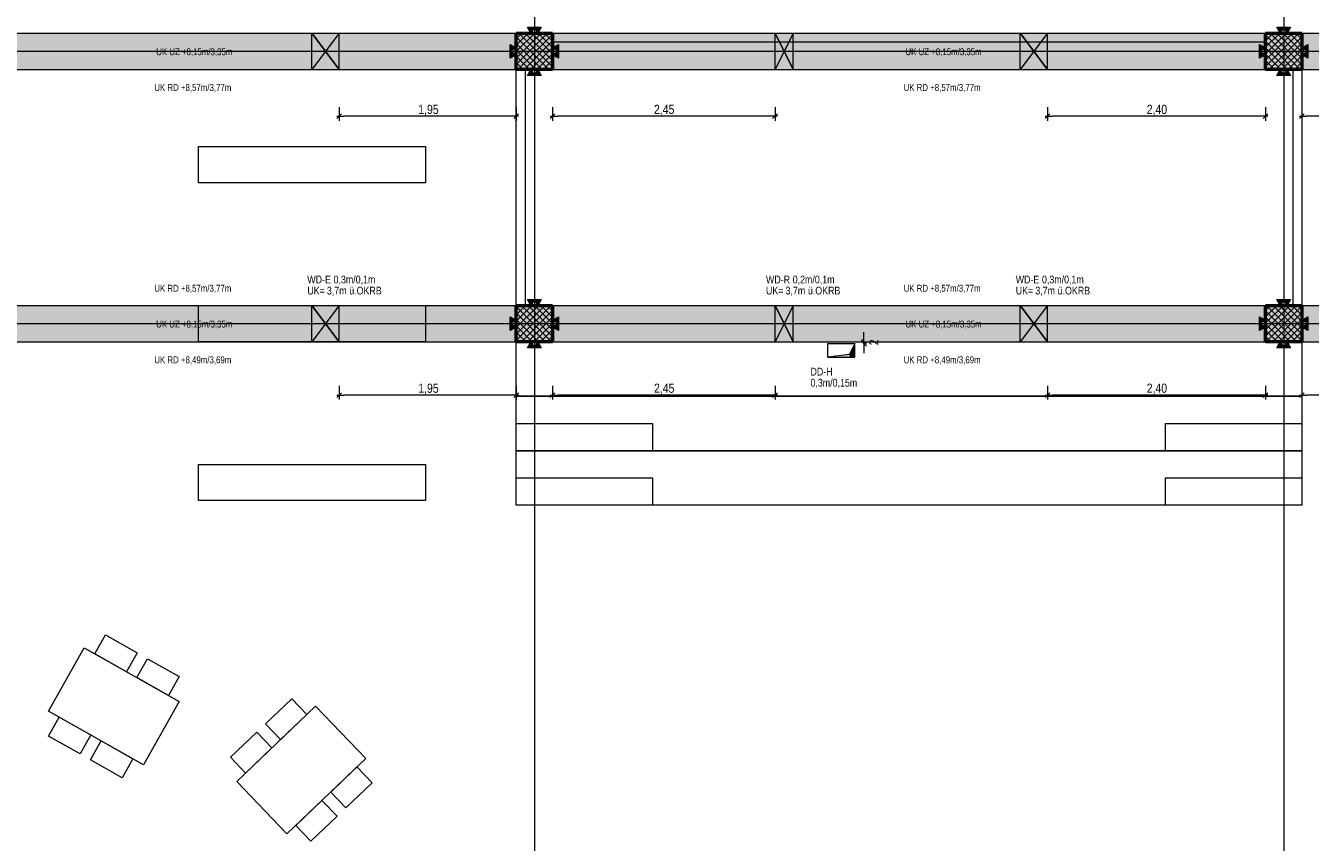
# Model space of a CAD drawing. Extents: x -620 to 300, y 62 to 1107.
# Tile 69 of 109: x -402 to -120, y 427 to 607. Entities that reach past the tile are written whole.
import ezdxf
from ezdxf.lldxf.tags import DXFTag

# ---------------------------------------------------------------- set-up
doc = ezdxf.new("R2010")
doc.units = 0
doc.layers.get('0').update_dxf_attribs({"lineweight": 35})
for name, color, linetype, lineweight, true_color in [('00_Beschriftung UZ', 3, 'Continuous', 13, 0x00ff00), ('30 -33 Aussenwände- 3 Aussenstützen', 7, 'Continuous', 50, 0x0000dd), ('30 -34 Innenwände- 11 Durchbruch', 4, 'Continuous', 9, 0x00ffff), ('30 -35 Decken- 1 Konstruktion-Träger- Stahlbeton', 7, 'grob-A06G9G5Q8I', 13, 0x33aa00), ('30 -35 Decken- 11 Durchbruch', 5, 'Continuous', 15, 0x0000ff), ('60- 61 allgemeine Ausstattung- 1 Möbel', 7, 'Continuous', 9, 0x00cccc), ('70 -72 Beschriftung- 2 Beschriftung Bauteile', 7, 'Continuous', 9, 0x9999ff), ('70 -75 Raumstempel- 1 Raumstempel', 1, 'Continuous', 50, 0xff0000), ('70 -76 Bemaßung- 2 Allgemein', 9, 'Continuous', 5, 0x808080)]:
    doc.layers.add(name, color=color, linetype=linetype, lineweight=lineweight, true_color=true_color)
doc.layers.add('70 -71 Achsen- 1 Gebäudeachsen', color=7, linetype='STRICHPUNKT2-A06G9G5P8I', lineweight=18)
doc.layers.add('iwb_Schraffur_Unterzug', color=7, linetype='Continuous', lineweight=5, true_color=0xffffcc, plot=False)
doc.styles.get("Standard").update_dxf_attribs({"font": 'ARIALN.TTF'})
tags = doc.linetypes.add('grob-A06G9G5Q8I', pattern=[14, 3, -8, 3]).pattern_tags.tags
tags[8:9] = [DXFTag(74, 4), DXFTag(75, 0), DXFTag(340, '0'), DXFTag(46, 0.0), DXFTag(50, 0.0), DXFTag(44, 0.0), DXFTag(45, 0.0)]
tags[6:7] = [DXFTag(74, 4), DXFTag(75, 0), DXFTag(340, '0'), DXFTag(46, 0.0), DXFTag(50, 0.0), DXFTag(44, 0.0), DXFTag(45, 0.0)]
tags[4:5] = [DXFTag(74, 4), DXFTag(75, 0), DXFTag(340, '0'), DXFTag(46, 0.0), DXFTag(50, 0.0), DXFTag(44, 0.0), DXFTag(45, 0.0)]
tags = doc.linetypes.add('STRICHPUNKT2-A06G9G5P8I', pattern=[12.7, 6.35, -3.175, 0, -3.175]).pattern_tags.tags
tags[10:11] = [DXFTag(74, 4), DXFTag(75, 0), DXFTag(340, '0'), DXFTag(46, 0.0), DXFTag(50, 0.0), DXFTag(44, 0.0), DXFTag(45, 0.0)]
tags[8:9] = [DXFTag(74, 4), DXFTag(75, 0), DXFTag(340, '0'), DXFTag(46, 0.0), DXFTag(50, 0.0), DXFTag(44, 0.0), DXFTag(45, 0.0)]
tags[6:7] = [DXFTag(74, 4), DXFTag(75, 0), DXFTag(340, '0'), DXFTag(46, 0.0), DXFTag(50, 0.0), DXFTag(44, 0.0), DXFTag(45, 0.0)]
tags[4:5] = [DXFTag(74, 4), DXFTag(75, 0), DXFTag(340, '0'), DXFTag(46, 0.0), DXFTag(50, 0.0), DXFTag(44, 0.0), DXFTag(45, 0.0)]

# ---------------------------------------------------------------- blocks, each defined once
blk = doc.blocks.new('Referenz-A06G9G5R8I')
at = {"layer": '30 -33 Aussenwände- 3 Aussenstützen', "color": 0, "lineweight": 9}
for p, q in [((-294.48, 603.69), (-293.23, 604.93)), ((-294.48, 602.27), (-291.82, 604.93)), ((-294.48, 600.86), (-290.41, 604.93)), ((-294.48, 599.44), (-288.99, 604.93)), ((-294.48, 598.03), (-287.58, 604.93)), ((-294.48, 604.1), (-287.31, 596.93)), ((-294.48, 602.68), (-288.73, 596.93)), ((-294.16, 596.93), (-286.48, 604.62)), ((-293.9, 604.93), (-286.48, 597.51)), ((-292.75, 596.93), (-286.48, 603.2)), ((-292.48, 604.93), (-286.48, 598.93)), ((-291.07, 604.93), (-286.48, 600.34)), ((-289.65, 604.93), (-286.48, 601.75)), ((-288.24, 604.93), (-286.48, 603.17)), ((-286.83, 604.93), (-286.48, 604.58)), ((-129.48, 604.64), (-129.18, 604.93)), ((-129.48, 603.22), (-127.77, 604.93)), ((-129.48, 601.81), (-126.36, 604.93)), ((-129.48, 600.4), (-124.94, 604.93)), ((-129.48, 598.98), (-123.53, 604.93)), ((-129.48, 597.57), (-122.11, 604.93)), ((-129.48, 604.56), (-121.85, 596.93)), ((-129.48, 603.15), (-123.26, 596.93)), ((-128.7, 596.93), (-121.48, 604.15)), ((-128.43, 604.93), (-121.48, 597.97)), ((-127.29, 596.93), (-121.48, 602.74)), ((-127.02, 604.93), (-121.48, 599.39)), ((-125.61, 604.93), (-121.48, 600.8)), ((-124.19, 604.93), (-121.48, 602.22)), ((-122.78, 604.93), (-121.48, 603.63)), ((-294.48, 601.27), (-290.14, 596.93)), ((-294.48, 599.86), (-291.55, 596.93)), ((-291.48, 600.93), (-289.48, 600.93)), ((-291.33, 596.93), (-286.48, 601.79)), ((-290.48, 601.93), (-290.48, 599.93)), ((-289.92, 596.93), (-286.48, 600.37)), ((-129.48, 601.73), (-124.68, 596.93)), ((-129.48, 600.32), (-126.09, 596.93)), ((-126.48, 600.93), (-124.48, 600.93)), ((-125.87, 596.93), (-121.48, 601.32)), ((-125.48, 601.93), (-125.48, 599.93)), ((-124.46, 596.93), (-121.48, 599.91)), ((-294.48, 598.44), (-292.97, 596.93)), ((-294.48, 597.03), (-294.38, 596.93)), ((-288.51, 596.93), (-286.48, 598.96)), ((-287.09, 596.93), (-286.48, 597.54)), ((-129.48, 598.9), (-127.51, 596.93)), ((-129.48, 597.49), (-128.92, 596.93)), ((-123.04, 596.93), (-121.48, 598.5)), ((-121.63, 596.93), (-121.48, 597.08)), ((-294.48, 544.29), (-293.84, 544.93)), ((-294.48, 542.88), (-292.42, 544.93)), ((-294.48, 541.46), (-291.01, 544.93)), ((-294.48, 540.05), (-289.59, 544.93)), ((-294.48, 538.63), (-288.18, 544.93)), ((-294.48, 537.22), (-286.77, 544.93)), ((-294.48, 544.7), (-286.71, 536.93)), ((-294.48, 543.29), (-288.12, 536.93)), ((-293.35, 536.93), (-286.48, 543.8)), ((-293.29, 544.93), (-286.48, 538.12)), ((-291.88, 544.93), (-286.48, 539.53)), ((-290.47, 544.93), (-286.48, 540.94)), ((-289.05, 544.93), (-286.48, 542.36)), ((-287.64, 544.93), (-286.48, 543.77)), ((-129.48, 543.83), (-128.37, 544.93)), ((-129.48, 542.41), (-126.96, 544.93)), ((-129.48, 541), (-125.55, 544.93)), ((-129.48, 539.58), (-124.13, 544.93)), ((-129.48, 538.17), (-122.72, 544.93)), ((-129.48, 543.75), (-122.66, 536.93)), ((-129.3, 536.93), (-121.48, 544.76)), ((-129.25, 544.93), (-121.48, 537.16)), ((-127.89, 536.93), (-121.48, 543.34)), ((-127.83, 544.93), (-121.48, 538.58)), ((-126.42, 544.93), (-121.48, 539.99)), ((-125, 544.93), (-121.48, 541.41)), ((-123.59, 544.93), (-121.48, 542.82)), ((-122.17, 544.93), (-121.48, 544.23)), ((-294.48, 541.87), (-289.54, 536.93)), ((-294.48, 540.46), (-290.95, 536.93)), ((-291.94, 536.93), (-286.48, 542.39)), ((-291.48, 540.93), (-289.48, 540.93)), ((-290.52, 536.93), (-286.48, 540.98)), ((-290.48, 541.93), (-290.48, 539.93)), ((-129.48, 542.34), (-124.07, 536.93)), ((-129.48, 540.92), (-125.49, 536.93)), ((-126.48, 540.93), (-124.48, 540.93)), ((-126.47, 536.93), (-121.48, 541.93)), ((-125.48, 541.93), (-125.48, 539.93)), ((-125.06, 536.93), (-121.48, 540.51)), ((-294.48, 539.04), (-292.37, 536.93)), ((-294.48, 537.63), (-293.78, 536.93)), ((-289.11, 536.93), (-286.48, 539.56)), ((-287.69, 536.93), (-286.48, 538.15)), ((-129.48, 539.51), (-126.9, 536.93)), ((-129.48, 538.09), (-128.32, 536.93)), ((-123.65, 536.93), (-121.48, 539.1)), ((-122.23, 536.93), (-121.48, 537.68))]:
    blk.add_line(p, q, dxfattribs=at)
at = {"layer": '30 -33 Aussenwände- 3 Aussenstützen', "color": 0, "linetype": 'Continuous', "lineweight": -2, "ltscale": 0.25}
for p, q in [((-286.48, 604.93), (-294.48, 604.93)), ((-294.48, 604.93), (-294.48, 596.93)), ((-286.48, 596.93), (-286.48, 604.93)), ((-121.48, 604.93), (-129.48, 604.93)), ((-129.48, 604.93), (-129.48, 596.93)), ((-121.48, 596.93), (-121.48, 604.93)), ((-294.48, 596.93), (-286.48, 596.93)), ((-129.48, 596.93), (-121.48, 596.93)), ((-286.48, 544.93), (-294.48, 544.93)), ((-294.48, 544.93), (-294.48, 536.93)), ((-286.48, 536.93), (-286.48, 544.93)), ((-121.48, 544.93), (-129.48, 544.93)), ((-129.48, 544.93), (-129.48, 536.93)), ((-121.48, 536.93), (-121.48, 544.93)), ((-294.48, 536.93), (-286.48, 536.93)), ((-129.48, 536.93), (-121.48, 536.93))]:
    blk.add_line(p, q, dxfattribs=at)
at = {"layer": '30 -34 Innenwände- 11 Durchbruch', "color": 0, "linetype": 'Continuous', "ltscale": 0.13}
for p, q in [((-339.48, 604.93), (-333.48, 604.93)), ((-333.48, 604.93), (-339.48, 596.93)), ((-333.48, 596.93), (-339.48, 604.93)), ((-339.48, 596.93), (-339.48, 604.93)), ((-339.48, 604.93), (-333.48, 596.93)), ((-333.48, 604.93), (-339.48, 596.93)), ((-333.48, 596.93), (-333.48, 604.93)), ((-237.48, 596.93), (-237.48, 604.93)), ((-237.48, 604.93), (-233.48, 596.93)), ((-233.48, 604.93), (-237.48, 596.93)), ((-237.48, 604.93), (-233.48, 604.93)), ((-233.48, 604.93), (-237.48, 596.93)), ((-233.48, 596.93), (-237.48, 604.93)), ((-233.48, 596.93), (-233.48, 604.93)), ((-183.48, 604.93), (-177.48, 604.93)), ((-177.48, 604.93), (-183.48, 596.93)), ((-177.48, 596.93), (-183.48, 604.93)), ((-183.48, 596.93), (-183.48, 604.93)), ((-183.48, 604.93), (-177.48, 596.93)), ((-177.48, 604.93), (-183.48, 596.93)), ((-177.48, 596.93), (-177.48, 604.93)), ((-339.48, 596.93), (-333.48, 596.93)), ((-237.48, 596.93), (-233.48, 596.93)), ((-183.48, 596.93), (-177.48, 596.93)), ((-339.48, 544.93), (-333.48, 544.93)), ((-333.48, 544.93), (-339.48, 536.93)), ((-333.48, 536.93), (-339.48, 544.93)), ((-339.48, 536.93), (-339.48, 544.93)), ((-339.48, 544.93), (-333.48, 536.93)), ((-333.48, 544.93), (-339.48, 536.93)), ((-333.48, 536.93), (-333.48, 544.93)), ((-237.48, 536.93), (-237.48, 544.93)), ((-237.48, 544.93), (-233.48, 536.93)), ((-233.48, 544.93), (-237.48, 536.93)), ((-237.48, 544.93), (-233.48, 544.93)), ((-233.48, 544.93), (-237.48, 536.93)), ((-233.48, 536.93), (-237.48, 544.93)), ((-233.48, 536.93), (-233.48, 544.93)), ((-183.48, 536.93), (-183.48, 544.93)), ((-183.48, 544.93), (-177.48, 536.93)), ((-177.48, 544.93), (-183.48, 536.93)), ((-183.48, 544.93), (-177.48, 544.93)), ((-177.48, 544.93), (-183.48, 536.93)), ((-177.48, 536.93), (-183.48, 544.93)), ((-177.48, 536.93), (-177.48, 544.93)), ((-339.48, 536.93), (-333.48, 536.93)), ((-237.48, 536.93), (-233.48, 536.93)), ((-183.48, 536.93), (-177.48, 536.93))]:
    blk.add_line(p, q, dxfattribs=at)
at = {"layer": '30 -34 Innenwände- 11 Durchbruch', "color": 0, "lineweight": 0}
for points in [[(-339.48, 596.93), (-339.48, 604.93), (-336.48, 600.93)], [(-333.48, 596.93), (-336.48, 600.93), (-333.48, 604.93)], [(-237.48, 596.93), (-237.48, 604.93), (-235.48, 600.93)], [(-233.48, 596.93), (-235.48, 600.93), (-233.48, 604.93)], [(-183.48, 596.93), (-183.48, 604.93), (-180.48, 600.93)], [(-177.48, 596.93), (-180.48, 600.93), (-177.48, 604.93)], [(-339.48, 536.93), (-339.48, 544.93), (-336.48, 540.93)], [(-333.48, 536.93), (-336.48, 540.93), (-333.48, 544.93)], [(-237.48, 536.93), (-237.48, 544.93), (-235.48, 540.93)], [(-233.48, 536.93), (-235.48, 540.93), (-233.48, 544.93)], [(-183.48, 536.93), (-183.48, 544.93), (-180.48, 540.93)], [(-177.48, 536.93), (-180.48, 540.93), (-177.48, 544.93)]]:
    blk.add_solid(points, dxfattribs=at)
at = {"layer": '30 -35 Decken- 1 Konstruktion-Träger- Stahlbeton', "color": 0, "linetype": 'STRICHPUNKT2-A06G9G5P8I', "ltscale": 0.13}
for p, q in [((-457.48, 604.93), (29.52, 604.93)), ((-457.48, 596.93), (29.52, 596.93))]:
    blk.add_line(p, q, dxfattribs=at)
at = {"layer": '30 -35 Decken- 1 Konstruktion-Träger- Stahlbeton', "color": 0}
for p, q in [((-451.48, 544.93), (35.52, 544.93)), ((-451.48, 536.93), (35.52, 536.93))]:
    blk.add_line(p, q, dxfattribs=at)
at = {"layer": '30 -35 Decken- 11 Durchbruch', "color": 0, "linetype": 'Continuous', "ltscale": 0.15}
for p, q in [((-225.88, 533.53), (-225.88, 536.53)), ((-225.88, 536.53), (-219.88, 536.53)), ((-219.88, 536.53), (-221.08, 534.13)), ((-219.88, 536.53), (-221.08, 534.13)), ((-219.88, 533.53), (-219.88, 536.53)), ((-221.08, 534.13), (-225.88, 533.53)), ((-221.08, 534.13), (-225.88, 533.53)), ((-225.88, 533.53), (-219.88, 533.53))]:
    blk.add_line(p, q, dxfattribs=at)
at = {"layer": '30 -35 Decken- 11 Durchbruch', "color": 0, "lineweight": 0}
for points in [[(-219.88, 533.53), (-221.08, 534.13), (-219.88, 536.53)], [(-221.08, 533.53), (-225.88, 533.53), (-221.08, 534.13)], [(-221.08, 533.53), (-221.08, 534.13), (-219.88, 533.53)]]:
    blk.add_solid(points, dxfattribs=at)
at = {"layer": '60- 61 allgemeine Ausstattung- 1 Möbel', "color": 0, "linetype": 'Continuous', "ltscale": 0.13}
for p, q in [((-286.48, 596.93), (-286.48, 604.93)), ((-286.48, 604.93), (-129.48, 604.93)), ((-129.48, 602.93), (-286.48, 602.93)), ((-129.48, 604.93), (-129.48, 596.93)), ((-294.48, 544.93), (-294.48, 596.93)), ((-294.48, 596.93), (-286.48, 596.93)), ((-292.48, 596.93), (-292.48, 544.93)), ((-129.48, 596.93), (-121.48, 596.93)), ((-123.48, 596.93), (-123.48, 544.93)), ((-121.48, 596.93), (-121.48, 544.93)), ((-364.48, 579.93), (-314.48, 579.93)), ((-364.48, 571.93), (-364.48, 579.93)), ((-314.48, 579.93), (-314.48, 571.93)), ((-314.48, 571.93), (-364.48, 571.93)), ((-364.48, 544.93), (-314.48, 544.93)), ((-364.48, 536.93), (-364.48, 544.93)), ((-314.48, 544.93), (-314.48, 536.93)), ((-286.48, 544.93), (-294.48, 544.93)), ((-286.48, 536.93), (-286.48, 544.93)), ((-121.48, 544.93), (-129.48, 544.93)), ((-129.48, 544.93), (-129.48, 536.93)), ((-314.48, 536.93), (-364.48, 536.93)), ((-294.48, 524.93), (-294.48, 536.93)), ((-294.48, 536.93), (-286.48, 536.93)), ((-129.48, 536.93), (-121.48, 536.93)), ((-121.48, 536.93), (-121.48, 524.93)), ((-294.48, 512.93), (-294.48, 524.93)), ((-294.48, 524.93), (-121.48, 524.93)), ((-121.48, 524.93), (-294.48, 524.93)), ((-121.48, 524.93), (-121.48, 512.93)), ((-294.48, 512.93), (-294.48, 518.93)), ((-294.48, 518.93), (-264.48, 518.93)), ((-264.48, 518.93), (-264.48, 512.93)), ((-151.48, 512.93), (-151.48, 518.93)), ((-151.48, 518.93), (-121.48, 518.93)), ((-121.48, 518.93), (-121.48, 512.93)), ((-294.48, 500.93), (-294.48, 512.93)), ((-294.48, 512.93), (-121.48, 512.93)), ((-121.48, 512.93), (-294.48, 512.93)), ((-264.48, 512.93), (-294.48, 512.93)), ((-121.48, 512.93), (-151.48, 512.93)), ((-121.48, 512.93), (-121.48, 500.93)), ((-364.48, 509.93), (-314.48, 509.93)), ((-364.48, 501.93), (-364.48, 509.93)), ((-314.48, 509.93), (-314.48, 501.93)), ((-294.48, 500.93), (-294.48, 506.93)), ((-294.48, 506.93), (-264.48, 506.93)), ((-264.48, 506.93), (-264.48, 500.93)), ((-151.48, 500.93), (-151.48, 506.93)), ((-151.48, 506.93), (-121.48, 506.93)), ((-121.48, 506.93), (-121.48, 500.93)), ((-314.48, 501.93), (-364.48, 501.93)), ((-121.48, 500.93), (-294.48, 500.93)), ((-264.48, 500.93), (-294.48, 500.93)), ((-121.48, 500.93), (-151.48, 500.93)), ((-387.29, 468.17), (-384.94, 472.35)), ((-384.94, 472.35), (-377.97, 468.42)), ((-397.47, 455.53), (-389.62, 469.47)), ((-389.62, 469.47), (-368.7, 457.7)), ((-380.32, 464.24), (-387.29, 468.17)), ((-377.97, 468.42), (-380.32, 464.24)), ((-378, 462.93), (-375.64, 467.11)), ((-375.64, 467.11), (-368.67, 463.19)), ((-371.03, 459.01), (-378, 462.93)), ((-368.67, 463.19), (-371.03, 459.01)), ((-349.7, 452.76), (-343.92, 458.29)), ((-343.92, 458.29), (-340.61, 454.82)), ((-376.55, 443.76), (-397.47, 455.53)), ((-368.7, 457.7), (-376.55, 443.76)), ((-356.02, 440.07), (-338.68, 456.66)), ((-338.68, 456.66), (-327.62, 445.1)), ((-397.5, 450.04), (-395.14, 454.22)), ((-395.14, 454.22), (-388.17, 450.3)), ((-346.39, 449.29), (-349.7, 452.76)), ((-340.61, 454.82), (-346.39, 449.29)), ((-390.53, 446.12), (-397.5, 450.04)), ((-388.17, 450.3), (-390.53, 446.12)), ((-357.41, 445.38), (-351.63, 450.91)), ((-351.63, 450.91), (-348.31, 447.44)), ((-388.2, 444.81), (-385.85, 448.99)), ((-385.85, 448.99), (-378.88, 445.07)), ((-348.31, 447.44), (-354.09, 441.92)), ((-381.23, 440.88), (-388.2, 444.81)), ((-378.88, 445.07), (-381.23, 440.88)), ((-354.09, 441.92), (-357.41, 445.38)), ((-327.62, 445.1), (-344.96, 428.51)), ((-335.33, 437.73), (-329.55, 443.26)), ((-329.55, 443.26), (-326.23, 439.79)), ((-344.96, 428.51), (-356.02, 440.07)), ((-326.23, 439.79), (-332.01, 434.26)), ((-343.04, 430.35), (-337.25, 435.88)), ((-337.25, 435.88), (-333.94, 432.41)), ((-332.01, 434.26), (-335.33, 437.73)), ((-339.72, 426.88), (-343.04, 430.35)), ((-333.94, 432.41), (-339.72, 426.88))]:
    blk.add_line(p, q, dxfattribs=at)
at = {"layer": '70 -71 Achsen- 1 Gebäudeachsen', "color": 0, "linetype": 'STRICHPUNKT2-A06G9G5P8I', "ltscale": 0.18}
for p, q in [((-290.48, 1075.87), (-290.48, 76.43)), ((-125.48, 1075.87), (-125.48, 76.43)), ((-538.53, 600.93), (76.47, 600.93)), ((-538.53, 540.93), (76.47, 540.93))]:
    blk.add_line(p, q, dxfattribs=at)
at = {"layer": '70 -72 Beschriftung- 2 Beschriftung Bauteile', "color": 0}
for p, q in [((-291.23, 604.93), (-291.98, 606.23)), ((-291.98, 606.23), (-290.48, 606.23)), ((-290.48, 606.23), (-291.23, 604.93)), ((-289.73, 604.93), (-290.48, 606.23)), ((-290.48, 606.23), (-288.98, 606.23)), ((-288.98, 606.23), (-289.73, 604.93)), ((-126.23, 604.93), (-126.98, 606.23)), ((-126.98, 606.23), (-125.48, 606.23)), ((-125.48, 606.23), (-126.23, 604.93)), ((-124.73, 604.93), (-125.48, 606.23)), ((-125.48, 606.23), (-123.98, 606.23)), ((-123.98, 606.23), (-124.73, 604.93)), ((-295.78, 602.43), (-294.48, 601.68)), ((-295.78, 600.93), (-295.78, 602.43)), ((-294.48, 601.68), (-295.78, 600.93)), ((-295.78, 600.93), (-294.48, 600.18)), ((-295.78, 599.43), (-295.78, 600.93)), ((-294.48, 600.18), (-295.78, 599.43)), ((-286.48, 601.68), (-285.18, 602.43)), ((-285.18, 600.93), (-286.48, 601.68)), ((-286.48, 600.18), (-285.18, 600.93)), ((-285.18, 599.43), (-286.48, 600.18)), ((-285.18, 602.43), (-285.18, 600.93)), ((-285.18, 600.93), (-285.18, 599.43)), ((-130.78, 602.43), (-129.48, 601.68)), ((-130.78, 600.93), (-130.78, 602.43)), ((-129.48, 601.68), (-130.78, 600.93)), ((-130.78, 600.93), (-129.48, 600.18)), ((-130.78, 599.43), (-130.78, 600.93)), ((-129.48, 600.18), (-130.78, 599.43)), ((-121.48, 601.68), (-120.18, 602.43)), ((-120.18, 600.93), (-121.48, 601.68)), ((-121.48, 600.18), (-120.18, 600.93)), ((-120.18, 599.43), (-121.48, 600.18)), ((-120.18, 602.43), (-120.18, 600.93)), ((-120.18, 600.93), (-120.18, 599.43)), ((-291.98, 595.63), (-291.23, 596.93)), ((-291.23, 596.93), (-290.48, 595.63)), ((-290.48, 595.63), (-289.73, 596.93)), ((-289.73, 596.93), (-288.98, 595.63)), ((-126.98, 595.63), (-126.23, 596.93)), ((-126.23, 596.93), (-125.48, 595.63)), ((-125.48, 595.63), (-124.73, 596.93)), ((-124.73, 596.93), (-123.98, 595.63)), ((-290.48, 595.63), (-291.98, 595.63)), ((-288.98, 595.63), (-290.48, 595.63)), ((-125.48, 595.63), (-126.98, 595.63)), ((-123.98, 595.63), (-125.48, 595.63)), ((-291.23, 544.93), (-291.98, 546.23)), ((-291.98, 546.23), (-290.48, 546.23)), ((-290.48, 546.23), (-291.23, 544.93)), ((-289.73, 544.93), (-290.48, 546.23)), ((-290.48, 546.23), (-288.98, 546.23)), ((-288.98, 546.23), (-289.73, 544.93)), ((-126.23, 544.93), (-126.98, 546.23)), ((-126.98, 546.23), (-125.48, 546.23)), ((-125.48, 546.23), (-126.23, 544.93)), ((-124.73, 544.93), (-125.48, 546.23)), ((-125.48, 546.23), (-123.98, 546.23)), ((-123.98, 546.23), (-124.73, 544.93)), ((-295.78, 542.43), (-294.48, 541.68)), ((-295.78, 540.93), (-295.78, 542.43)), ((-294.48, 541.68), (-295.78, 540.93)), ((-295.78, 540.93), (-294.48, 540.18)), ((-295.78, 539.43), (-295.78, 540.93)), ((-286.48, 541.68), (-285.18, 542.43)), ((-285.18, 540.93), (-286.48, 541.68)), ((-286.48, 540.18), (-285.18, 540.93)), ((-285.18, 542.43), (-285.18, 540.93)), ((-285.18, 540.93), (-285.18, 539.43)), ((-130.78, 542.43), (-129.48, 541.68)), ((-130.78, 540.93), (-130.78, 542.43)), ((-129.48, 541.68), (-130.78, 540.93)), ((-130.78, 540.93), (-129.48, 540.18)), ((-130.78, 539.43), (-130.78, 540.93)), ((-121.48, 541.68), (-120.18, 542.43)), ((-120.18, 540.93), (-121.48, 541.68)), ((-121.48, 540.18), (-120.18, 540.93)), ((-120.18, 542.43), (-120.18, 540.93)), ((-120.18, 540.93), (-120.18, 539.43)), ((-294.48, 540.18), (-295.78, 539.43)), ((-285.18, 539.43), (-286.48, 540.18)), ((-129.48, 540.18), (-130.78, 539.43)), ((-120.18, 539.43), (-121.48, 540.18)), ((-291.98, 535.63), (-291.23, 536.93)), ((-290.48, 535.63), (-291.98, 535.63)), ((-291.23, 536.93), (-290.48, 535.63)), ((-290.48, 535.63), (-289.73, 536.93)), ((-288.98, 535.63), (-290.48, 535.63)), ((-289.73, 536.93), (-288.98, 535.63)), ((-126.98, 535.63), (-126.23, 536.93)), ((-125.48, 535.63), (-126.98, 535.63)), ((-126.23, 536.93), (-125.48, 535.63)), ((-125.48, 535.63), (-124.73, 536.93)), ((-123.98, 535.63), (-125.48, 535.63)), ((-124.73, 536.93), (-123.98, 535.63))]:
    blk.add_line(p, q, dxfattribs=at)
at = {"layer": '70 -72 Beschriftung- 2 Beschriftung Bauteile', "color": 0, "lineweight": 0}
for points in [[(-291.23, 604.93), (-291.98, 606.23), (-291.23, 606.23)], [(-291.23, 604.93), (-291.23, 606.23), (-290.48, 606.23)], [(-289.73, 604.93), (-290.48, 606.23), (-289.73, 606.23)], [(-289.73, 604.93), (-289.73, 606.23), (-288.98, 606.23)], [(-126.23, 604.93), (-126.98, 606.23), (-126.23, 606.23)], [(-126.23, 604.93), (-126.23, 606.23), (-125.48, 606.23)], [(-124.73, 604.93), (-125.48, 606.23), (-124.73, 606.23)], [(-124.73, 604.93), (-124.73, 606.23), (-123.98, 606.23)], [(-295.78, 600.93), (-295.78, 602.43), (-294.48, 601.68)], [(-295.78, 599.43), (-295.78, 600.93), (-294.48, 600.18)], [(-285.18, 600.93), (-286.48, 601.68), (-285.18, 602.43)], [(-285.18, 599.43), (-286.48, 600.18), (-285.18, 600.93)], [(-130.78, 600.93), (-130.78, 602.43), (-129.48, 601.68)], [(-130.78, 599.43), (-130.78, 600.93), (-129.48, 600.18)], [(-120.18, 600.93), (-121.48, 601.68), (-120.18, 602.43)], [(-120.18, 599.43), (-121.48, 600.18), (-120.18, 600.93)], [(-291.23, 595.63), (-291.98, 595.63), (-291.23, 596.93)], [(-291.23, 595.63), (-291.23, 596.93), (-290.48, 595.63)], [(-289.73, 595.63), (-290.48, 595.63), (-289.73, 596.93)], [(-289.73, 595.63), (-289.73, 596.93), (-288.98, 595.63)], [(-126.23, 595.63), (-126.98, 595.63), (-126.23, 596.93)], [(-126.23, 595.63), (-126.23, 596.93), (-125.48, 595.63)], [(-124.73, 595.63), (-125.48, 595.63), (-124.73, 596.93)], [(-124.73, 595.63), (-124.73, 596.93), (-123.98, 595.63)], [(-291.23, 544.93), (-291.98, 546.23), (-291.23, 546.23)], [(-291.23, 544.93), (-291.23, 546.23), (-290.48, 546.23)], [(-289.73, 544.93), (-290.48, 546.23), (-289.73, 546.23)], [(-289.73, 544.93), (-289.73, 546.23), (-288.98, 546.23)], [(-126.23, 544.93), (-126.98, 546.23), (-126.23, 546.23)], [(-126.23, 544.93), (-126.23, 546.23), (-125.48, 546.23)], [(-124.73, 544.93), (-125.48, 546.23), (-124.73, 546.23)], [(-124.73, 544.93), (-124.73, 546.23), (-123.98, 546.23)], [(-295.78, 540.93), (-295.78, 542.43), (-294.48, 541.68)], [(-295.78, 539.43), (-295.78, 540.93), (-294.48, 540.18)], [(-285.18, 540.93), (-286.48, 541.68), (-285.18, 542.43)], [(-285.18, 539.43), (-286.48, 540.18), (-285.18, 540.93)], [(-130.78, 540.93), (-130.78, 542.43), (-129.48, 541.68)], [(-130.78, 539.43), (-130.78, 540.93), (-129.48, 540.18)], [(-120.18, 540.93), (-121.48, 541.68), (-120.18, 542.43)], [(-120.18, 539.43), (-121.48, 540.18), (-120.18, 540.93)], [(-291.23, 535.63), (-291.98, 535.63), (-291.23, 536.93)], [(-291.23, 535.63), (-291.23, 536.93), (-290.48, 535.63)], [(-289.73, 535.63), (-290.48, 535.63), (-289.73, 536.93)], [(-289.73, 535.63), (-289.73, 536.93), (-288.98, 535.63)], [(-126.23, 535.63), (-126.98, 535.63), (-126.23, 536.93)], [(-126.23, 535.63), (-126.23, 536.93), (-125.48, 535.63)], [(-124.73, 535.63), (-125.48, 535.63), (-124.73, 536.93)], [(-124.73, 535.63), (-124.73, 536.93), (-123.98, 535.63)]]:
    blk.add_solid(points, dxfattribs=at)
at = {"layer": '70 -75 Raumstempel- 1 Raumstempel', "color": 0, "linetype": 'Continuous', "ltscale": 0.5}
for p, q in [((-294.48, 596.93), (-294.48, 604.93)), ((-294.48, 604.93), (-286.48, 604.93)), ((-286.48, 604.93), (-286.48, 596.93)), ((-129.48, 604.93), (-121.48, 604.93)), ((-129.48, 596.93), (-129.48, 604.93)), ((-121.48, 604.93), (-121.48, 596.93)), ((-286.48, 596.93), (-294.48, 596.93)), ((-121.48, 596.93), (-129.48, 596.93)), ((-294.48, 544.93), (-286.48, 544.93)), ((-294.48, 536.93), (-294.48, 544.93)), ((-286.48, 544.93), (-286.48, 536.93)), ((-129.48, 536.93), (-129.48, 544.93)), ((-129.48, 544.93), (-121.48, 544.93)), ((-121.48, 544.93), (-121.48, 536.93)), ((-286.48, 536.93), (-294.48, 536.93)), ((-121.48, 536.93), (-129.48, 536.93))]:
    blk.add_line(p, q, dxfattribs=at)
at = {"layer": '70 -76 Bemaßung- 2 Allgemein', "color": 0, "linetype": 'Continuous', "ltscale": 0.13}
for p, q in [((-333.48, 588.63), (-333.48, 585.63)), ((-294.48, 588.63), (-294.48, 585.63)), ((-286.48, 588.63), (-286.48, 585.63)), ((-237.48, 588.63), (-237.48, 585.63)), ((-177.48, 588.63), (-177.48, 585.63)), ((-129.48, 588.63), (-129.48, 585.63)), ((-121.48, 588.63), (-121.48, 585.63)), ((-334.01, 586.1), (-332.95, 587.16)), ((-333.98, 586.63), (-332.42, 586.63)), ((-295.54, 586.63), (-332.42, 586.63)), ((-293.98, 586.63), (-295.54, 586.63)), ((-293.95, 587.16), (-295.01, 586.1)), ((-287.01, 586.1), (-285.95, 587.16)), ((-286.98, 586.63), (-285.42, 586.63)), ((-238.54, 586.63), (-285.42, 586.63)), ((-236.98, 586.63), (-238.54, 586.63)), ((-236.95, 587.16), (-238.01, 586.1)), ((-178.01, 586.1), (-176.95, 587.16)), ((-177.98, 586.63), (-176.42, 586.63)), ((-130.54, 586.63), (-176.42, 586.63)), ((-128.98, 586.63), (-130.54, 586.63)), ((-128.95, 587.16), (-130.01, 586.1)), ((-122.01, 586.1), (-120.95, 587.16)), ((-121.98, 586.63), (-120.42, 586.63)), ((-83.04, 586.63), (-120.42, 586.63)), ((-217.9, 537.99), (-217.9, 539.05)), ((-217.9, 536.43), (-217.9, 537.99)), ((-217.37, 536.4), (-218.43, 537.46)), ((-218.43, 537.06), (-217.37, 536)), ((-217.9, 537.03), (-217.9, 535.47)), ((-217.9, 536.53), (-217.9, 536.93)), ((-217.9, 535.47), (-217.9, 534.41)), ((-216.99, 536.93), (-216.9, 536.93)), ((-216.88, 536.53), (-216.9, 536.53)), ((-333.48, 527.19), (-333.48, 524.19)), ((-294.48, 527.19), (-294.48, 524.19)), ((-286.48, 527.19), (-286.48, 524.19)), ((-237.48, 527.19), (-237.48, 524.19)), ((-177.48, 527.19), (-177.48, 524.19)), ((-129.48, 527.19), (-129.48, 524.19)), ((-121.48, 527.19), (-121.48, 524.19)), ((-334.01, 524.66), (-332.95, 525.72)), ((-333.98, 525.19), (-332.42, 525.19)), ((-295.54, 525.19), (-332.42, 525.19)), ((-293.98, 525.19), (-295.54, 525.19)), ((-293.95, 525.72), (-295.01, 524.66)), ((-287.01, 524.66), (-285.95, 525.72)), ((-286.98, 525.19), (-285.42, 525.19)), ((-238.54, 525.19), (-285.42, 525.19)), ((-236.98, 525.19), (-238.54, 525.19)), ((-236.95, 525.72), (-238.01, 524.66)), ((-178.01, 524.66), (-176.95, 525.72)), ((-177.98, 525.19), (-176.42, 525.19)), ((-130.54, 525.19), (-176.42, 525.19)), ((-128.98, 525.19), (-130.54, 525.19)), ((-128.95, 525.72), (-130.01, 524.66)), ((-122.01, 524.66), (-120.95, 525.72)), ((-121.98, 525.19), (-120.42, 525.19)), ((-83.04, 525.19), (-120.42, 525.19))]:
    blk.add_line(p, q, dxfattribs=at)
at = {"layer": '00_Beschriftung UZ', "color": 0, "linetype": 'ByBlock', "lineweight": 5, "ltscale": 0.13, "char_height": 1.5103, "attachment_point": 1}
for s, insert in [('{\\fArial Narrow;UK UZ +8,15m/3,35m}', (-373.76, 601.59)), ('{\\fArial Narrow;UK UZ +8,15m/3,35m}', (-208.76, 601.59)), ('{\\fArial Narrow;UK RD +8,57m/3,77m}', (-374.18, 593.71)), ('{\\fArial Narrow;UK RD +8,57m/3,77m}', (-209.18, 593.71)), ('{\\fArial Narrow;UK RD +8,57m/3,77m}', (-374.18, 549.48)), ('{\\fArial Narrow;UK RD +8,57m/3,77m}', (-209.18, 549.48)), ('{\\fArial Narrow;UK UZ +8,15m/3,35m}', (-373.76, 541.59)), ('{\\fArial Narrow;UK UZ +8,15m/3,35m}', (-208.76, 541.59)), ('{\\fArial Narrow;UK RD +8,49m/3,69m}', (-374.18, 533.71)), ('{\\fArial Narrow;UK RD +8,49m/3,69m}', (-209.18, 533.71))]:
    blk.add_mtext(s, dxfattribs=dict(at, insert=insert))
at = {"layer": '30 -34 Innenwände- 11 Durchbruch', "color": 0, "linetype": 'Continuous', "ltscale": 0.13, "char_height": 1.7, "attachment_point": 1}
for s, insert in [('{\\fArial Narrow;0,3m/0,1m}', (-334.7, 551.5)), ('{\\fArial Narrow;0,2m/0,1m}', (-233.59, 551.5)), ('{\\fArial Narrow;0,3m/0,1m}', (-178.7, 551.5)), ('{\\fArial Narrow;WD-E}', (-340.48, 551.5)), ('{\\fArial Narrow;UK=}', (-340.48, 549.06)), ('{\\fArial Narrow;3,7m}', (-336.17, 549.06)), ('{\\fArial Narrow;ü.OKRB}', (-331.25, 549.06)), ('{\\fArial Narrow;WD-R}', (-239.48, 551.5)), ('{\\fArial Narrow;UK=}', (-239.48, 549.06)), ('{\\fArial Narrow;3,7m}', (-235.17, 549.06)), ('{\\fArial Narrow;ü.OKRB}', (-230.25, 549.06)), ('{\\fArial Narrow;WD-E}', (-184.48, 551.5)), ('{\\fArial Narrow;UK=}', (-184.48, 549.06)), ('{\\fArial Narrow;3,7m}', (-180.17, 549.06)), ('{\\fArial Narrow;ü.OKRB}', (-175.25, 549.06))]:
    blk.add_mtext(s, dxfattribs=dict(at, insert=insert))
at = {"layer": '30 -35 Decken- 11 Durchbruch', "color": 0, "linetype": 'Continuous', "ltscale": 0.15, "char_height": 1.7, "attachment_point": 1}
for s, insert in [('{\\fArial Narrow;DD-H}', (-229.68, 531.2)), ('{\\fArial Narrow;0,3m/0,15m}', (-229.68, 528.76))]:
    blk.add_mtext(s, dxfattribs=dict(at, insert=insert))
at = {"layer": '70 -76 Bemaßung- 2 Allgemein', "color": 0, "linetype": 'Continuous', "ltscale": 0.13, "char_height": 2.0138, "attachment_point": 1}
for s, insert in [('{\\fArial Narrow;1,95}', (-316.05, 589.14)), ('{\\fArial Narrow;2,45}', (-264.14, 589.14)), ('{\\fArial Narrow;2,40}', (-155.64, 589.14)), ('{\\fArial Narrow;1,95}', (-316.05, 527.71)), ('{\\fArial Narrow;2,45}', (-264.14, 527.71)), ('{\\fArial Narrow;2,40}', (-155.64, 527.71))]:
    blk.add_mtext(s, dxfattribs=dict(at, insert=insert))
at = {"layer": '70 -76 Bemaßung- 2 Allgemein', "color": 0, "linetype": 'Continuous', "ltscale": 0.13, "insert": (-216.74, 536.18), "char_height": 2.0138, "attachment_point": 1, "rotation": 90}
blk.add_mtext('{\\fArial Narrow;2}', dxfattribs=at)
blk = doc.blocks.new('Referenz-A06G9G5T8I')
at = {"layer": 'iwb_Schraffur_Unterzug', "linetype": 'Continuous', "ltscale": 0.13}
for points in [[(-538.53, 604.93), (76.47, 604.93), (-451.48, 604.93)], [(-451.48, 596.93), (-451.48, 604.93), (76.47, 604.93)], [(-451.48, 596.93), (76.47, 604.93), (76.47, 601.23)], [(-451.48, 596.93), (76.47, 601.23), (76.47, 596.93)], [(-538.53, 544.93), (76.47, 544.93), (-451.48, 544.93)], [(-451.48, 536.93), (-451.48, 544.93), (76.47, 544.93)], [(-451.48, 536.93), (76.47, 544.93), (76.47, 541.23)], [(-451.48, 536.93), (76.47, 541.23), (76.47, 536.93)]]:
    blk.add_solid(points, dxfattribs=at)

msp = doc.modelspace()

# ---------------------------------------------------------------- block references
at = {"color": 8, "lineweight": 25, "ltscale": 0.25, "true_color": 0x808080}
for name in ['Referenz-A06G9G5R8I', 'Referenz-A06G9G5T8I']:
    msp.add_blockref(name, (0, 0), dxfattribs=at)

doc.saveas('drawing.dxf')
